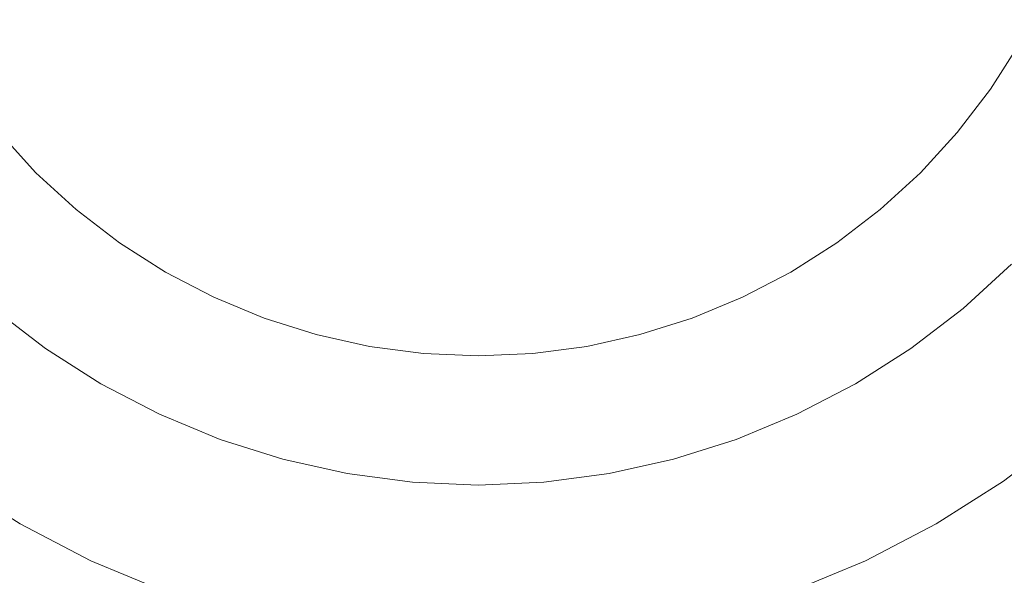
# Model space of a CAD drawing. Header units: millimetres. Extents: x 1865 to 2161, y 1201 to 1385.
# Tile 26 of 40: x 2095.62 to 2110.66, y 1215.97 to 1224.46. Entities that reach past the tile are written whole.
import ezdxf

# ---------------------------------------------------------------- set-up
doc = ezdxf.new("R2010")
doc.units = ezdxf.units.MM
doc.header["$LTSCALE"] = 25.4
doc.layers.add('Lighting-Moving Light', color=7, linetype='Continuous', lineweight=5)

# ---------------------------------------------------------------- blocks, each defined once
blk = doc.blocks.new('Group-1')
at = {"layer": 'Lighting-Moving Light', "color": 7, "linetype": 'Continuous', "lineweight": 5, "transparency": 33554687}
for points in [[(-107.035, -87.035, -16.5), (107.035, -87.035, -16.5), (107.035, 87.035, -16.5), (-107.035, 87.035, -16.5)], [(103.5, -83.5, -108.466), (-103.5, -83.5, -108.466), (-103.5, 83.5, -108.466), (103.5, 83.5, -108.466)]]:
    blk.add_3dface(points, dxfattribs=at)
for points, invisible_edges in [([(77.312, -69.917, -16.465), (76.844, -68.788, -16.465), (76.477, -67.623, -16.465), (90, -64, -16.465)], 12), ([(78.532, -72.03, -16.465), (77.876, -71, -16.465), (77.312, -69.917, -16.465), (90, -64, -16.465)], 12), ([(80.101, -73.899, -16.465), (79.275, -72.999, -16.465), (78.532, -72.03, -16.465), (90, -64, -16.465)], 12), ([(81.97, -75.468, -16.465), (81.001, -74.725, -16.465), (80.101, -73.899, -16.465), (90, -64, -16.465)], 12), ([(81.34, -68.038, 0.035), (81.724, -68.778, 0.035), (82.172, -69.481, 0.035), (90, -64, 0.035)], 12), ([(84.083, -76.688, -16.465), (83, -76.124, -16.465), (81.97, -75.468, -16.465), (90, -64, -16.465)], 12), ([(82.172, -69.481, 0.035), (82.68, -70.142, 0.035), (83.243, -70.757, 0.035), (90, -64, 0.035)], 12), ([(83.243, -70.757, 0.035), (83.858, -71.32, 0.035), (84.519, -71.828, 0.035), (90, -64, 0.035)], 12), ([(86.377, -77.523, -16.465), (85.212, -77.156, -16.465), (84.083, -76.688, -16.465), (90, -64, -16.465)], 12), ([(84.519, -71.828, 0.035), (85.222, -72.276, 0.035), (85.962, -72.66, 0.035), (90, -64, 0.035)], 12), ([(85.962, -72.66, 0.035), (86.732, -72.979, 0.035), (87.527, -73.23, 0.035), (90, -64, 0.035)], 12), ([(88.78, -77.947, -16.465), (87.569, -77.787, -16.465), (86.377, -77.523, -16.465), (90, -64, -16.465)], 12), ([(87.527, -73.23, 0.035), (88.341, -73.411, 0.035), (89.167, -73.519, 0.035), (90, -64, 0.035)], 12), ([(91.22, -77.947, -16.465), (90, -78, -16.465), (88.78, -77.947, -16.465), (90, -64, -16.465)], 12), ([(89.167, -73.519, 0.035), (90, -73.556, 0.035), (90.833, -73.519, 0.035), (90, -64, 0.035)], 12), ([(90.833, -73.519, 0.035), (91.659, -73.411, 0.035), (92.473, -73.23, 0.035), (90, -64, 0.035)], 12), ([(92.473, -73.23, 0.035), (93.268, -72.979, 0.035), (94.038, -72.66, 0.035), (90, -64, 0.035)], 12), ([(94.038, -72.66, 0.035), (94.778, -72.276, 0.035), (95.481, -71.828, 0.035), (90, -64, 0.035)], 12), ([(95.481, -71.828, 0.035), (96.142, -71.32, 0.035), (96.757, -70.757, 0.035), (90, -64, 0.035)], 12), ([(96.757, -70.757, 0.035), (97.32, -70.142, 0.035), (97.828, -69.481, 0.035), (90, -64, 0.035)], 12), ([(97.828, -69.481, 0.035), (98.276, -68.778, 0.035), (98.66, -68.038, 0.035), (90, -64, 0.035)], 12), ([(103.523, -67.623, -16.465), (103.156, -68.788, -16.465), (102.688, -69.917, -16.465), (90, -64, -16.465)], 12), ([(102.688, -69.917, -16.465), (102.124, -71, -16.465), (101.468, -72.03, -16.465), (90, -64, -16.465)], 12), ([(101.468, -72.03, -16.465), (100.725, -72.999, -16.465), (99.899, -73.899, -16.465), (90, -64, -16.465)], 12), ([(99.899, -73.899, -16.465), (98.999, -74.725, -16.465), (98.03, -75.468, -16.465), (90, -64, -16.465)], 12), ([(98.03, -75.468, -16.465), (97, -76.124, -16.465), (95.917, -76.688, -16.465), (90, -64, -16.465)], 12), ([(95.917, -76.688, -16.465), (94.788, -77.156, -16.465), (93.623, -77.523, -16.465), (90, -64, -16.465)], 12), ([(93.623, -77.523, -16.465), (92.431, -77.787, -16.465), (91.22, -77.947, -16.465), (90, -64, -16.465)], 12), ([(98.276, -68.778, 0.035), (97.828, -69.481, 0.035), (97.963, -69.576, 0.028), (98.419, -68.86, 0.028)], 14), ([(98.419, -68.86, 0.028), (97.963, -69.576, 0.028), (98.097, -69.67, 0.007), (98.561, -68.942, 0.007)], 15), ([(97.828, -69.481, 0.035), (97.32, -70.142, 0.035), (97.447, -70.248, 0.028), (97.963, -69.576, 0.028)], 14), ([(97.963, -69.576, 0.028), (97.447, -70.248, 0.028), (97.572, -70.354, 0.007), (98.097, -69.67, 0.007)], 15), ([(98.097, -69.67, 0.007), (97.572, -70.354, 0.007), (97.696, -70.458, -0.027), (98.23, -69.763, -0.027)], 15), ([(98.23, -69.763, -0.027), (97.696, -70.458, -0.027), (97.818, -70.56, -0.074), (98.36, -69.853, -0.074)], 15), ([(98.36, -69.853, -0.074), (97.818, -70.56, -0.074), (97.936, -70.659, -0.134), (98.486, -69.942, -0.134)], 15), ([(98.486, -69.942, -0.134), (97.936, -70.659, -0.134), (98.049, -70.754, -0.206), (98.607, -70.027, -0.206)], 15), ([(83.126, -70.874, 0.028), (82.553, -70.248, 0.028), (82.428, -70.354, 0.007), (83.01, -70.99, 0.007)], 15), ([(83.243, -70.757, 0.035), (82.68, -70.142, 0.035), (82.553, -70.248, 0.028), (83.126, -70.874, 0.028)], 14), ([(97.32, -70.142, 0.035), (96.757, -70.757, 0.035), (96.874, -70.874, 0.028), (97.447, -70.248, 0.028)], 14), ([(97.447, -70.248, 0.028), (96.874, -70.874, 0.028), (96.99, -70.99, 0.007), (97.572, -70.354, 0.007)], 15), ([(83.01, -70.99, 0.007), (82.428, -70.354, 0.007), (82.304, -70.458, -0.027), (82.896, -71.104, -0.027)], 15), ([(97.572, -70.354, 0.007), (96.99, -70.99, 0.007), (97.104, -71.104, -0.027), (97.696, -70.458, -0.027)], 15), ([(97.696, -70.458, -0.027), (97.104, -71.104, -0.027), (97.216, -71.216, -0.074), (97.818, -70.56, -0.074)], 15), ([(97.818, -70.56, -0.074), (97.216, -71.216, -0.074), (97.325, -71.325, -0.134), (97.936, -70.659, -0.134)], 15), ([(97.936, -70.659, -0.134), (97.325, -71.325, -0.134), (97.43, -71.43, -0.206), (98.049, -70.754, -0.206)], 15), ([(83.858, -71.32, 0.035), (83.243, -70.757, 0.035), (83.126, -70.874, 0.028), (83.752, -71.447, 0.028)], 14), ([(96.757, -70.757, 0.035), (96.142, -71.32, 0.035), (96.248, -71.447, 0.028), (96.874, -70.874, 0.028)], 14), ([(98.049, -70.754, -0.206), (97.43, -71.43, -0.206), (97.531, -71.531, -0.291), (98.158, -70.846, -0.291)], 15), ([(98.158, -70.846, -0.291), (97.531, -71.531, -0.291), (97.626, -71.626, -0.387), (98.261, -70.932, -0.387)], 15), ([(83.646, -71.572, 0.007), (83.01, -70.99, 0.007), (82.896, -71.104, -0.027), (83.542, -71.696, -0.027)], 15), ([(83.752, -71.447, 0.028), (83.126, -70.874, 0.028), (83.01, -70.99, 0.007), (83.646, -71.572, 0.007)], 15), ([(96.874, -70.874, 0.028), (96.248, -71.447, 0.028), (96.354, -71.572, 0.007), (96.99, -70.99, 0.007)], 15), ([(96.99, -70.99, 0.007), (96.354, -71.572, 0.007), (96.458, -71.696, -0.027), (97.104, -71.104, -0.027)], 15), ([(98.261, -70.932, -0.387), (97.626, -71.626, -0.387), (97.715, -71.715, -0.494), (98.358, -71.013, -0.494)], 15), ([(98.358, -71.013, -0.494), (97.715, -71.715, -0.494), (97.798, -71.798, -0.611), (98.447, -71.088, -0.611)], 15), ([(83.542, -71.696, -0.027), (82.896, -71.104, -0.027), (82.784, -71.216, -0.074), (83.44, -71.818, -0.074)], 15), ([(97.104, -71.104, -0.027), (96.458, -71.696, -0.027), (96.56, -71.818, -0.074), (97.216, -71.216, -0.074)], 15), ([(98.447, -71.088, -0.611), (97.798, -71.798, -0.611), (97.873, -71.873, -0.737), (98.529, -71.157, -0.737)], 15), ([(98.529, -71.157, -0.737), (97.873, -71.873, -0.737), (97.941, -71.941, -0.872), (98.603, -71.219, -0.872)], 15), ([(83.44, -71.818, -0.074), (82.784, -71.216, -0.074), (82.675, -71.325, -0.134), (83.341, -71.936, -0.134)], 15), ([(97.216, -71.216, -0.074), (96.56, -71.818, -0.074), (96.659, -71.936, -0.134), (97.325, -71.325, -0.134)], 15), ([(98.603, -71.219, -0.872), (97.941, -71.941, -0.872), (98.001, -72.001, -1.014), (98.668, -71.273, -1.014)], 15), ([(98.668, -71.273, -1.014), (98.001, -72.001, -1.014), (98.052, -72.052, -1.162), (98.723, -71.32, -1.162)], 15), ([(83.246, -72.049, -0.206), (82.57, -71.43, -0.206), (82.469, -71.531, -0.291), (83.154, -72.158, -0.291)], 15), ([(83.341, -71.936, -0.134), (82.675, -71.325, -0.134), (82.57, -71.43, -0.206), (83.246, -72.049, -0.206)], 15), ([(84.424, -71.963, 0.028), (83.752, -71.447, 0.028), (83.646, -71.572, 0.007), (84.33, -72.097, 0.007)], 15), ([(84.519, -71.828, 0.035), (83.858, -71.32, 0.035), (83.752, -71.447, 0.028), (84.424, -71.963, 0.028)], 14), ([(96.142, -71.32, 0.035), (95.481, -71.828, 0.035), (95.576, -71.963, 0.028), (96.248, -71.447, 0.028)], 14), ([(96.248, -71.447, 0.028), (95.576, -71.963, 0.028), (95.67, -72.097, 0.007), (96.354, -71.572, 0.007)], 15), ([(97.325, -71.325, -0.134), (96.659, -71.936, -0.134), (96.754, -72.049, -0.206), (97.43, -71.43, -0.206)], 15), ([(97.43, -71.43, -0.206), (96.754, -72.049, -0.206), (96.846, -72.158, -0.291), (97.531, -71.531, -0.291)], 15), ([(83.154, -72.158, -0.291), (82.469, -71.531, -0.291), (82.374, -71.626, -0.387), (83.068, -72.261, -0.387)], 15), ([(84.33, -72.097, 0.007), (83.646, -71.572, 0.007), (83.542, -71.696, -0.027), (84.237, -72.23, -0.027)], 15), ([(96.354, -71.572, 0.007), (95.67, -72.097, 0.007), (95.763, -72.23, -0.027), (96.458, -71.696, -0.027)], 15), ([(97.531, -71.531, -0.291), (96.846, -72.158, -0.291), (96.932, -72.261, -0.387), (97.626, -71.626, -0.387)], 15), ([(83.068, -72.261, -0.387), (82.374, -71.626, -0.387), (82.285, -71.715, -0.494), (82.987, -72.358, -0.494)], 15), ([(84.237, -72.23, -0.027), (83.542, -71.696, -0.027), (83.44, -71.818, -0.074), (84.147, -72.36, -0.074)], 15), ([(96.458, -71.696, -0.027), (95.763, -72.23, -0.027), (95.853, -72.36, -0.074), (96.56, -71.818, -0.074)], 15), ([(97.626, -71.626, -0.387), (96.932, -72.261, -0.387), (97.013, -72.358, -0.494), (97.715, -71.715, -0.494)], 15), ([(97.715, -71.715, -0.494), (97.013, -72.358, -0.494), (97.088, -72.447, -0.611), (97.798, -71.798, -0.611)], 15), ([(84.147, -72.36, -0.074), (83.44, -71.818, -0.074), (83.341, -71.936, -0.134), (84.058, -72.486, -0.134)], 15), ([(85.222, -72.276, 0.035), (84.519, -71.828, 0.035), (84.424, -71.963, 0.028), (85.14, -72.419, 0.028)], 14), ([(95.481, -71.828, 0.035), (94.778, -72.276, 0.035), (94.86, -72.419, 0.028), (95.576, -71.963, 0.028)], 14), ([(96.56, -71.818, -0.074), (95.853, -72.36, -0.074), (95.942, -72.486, -0.134), (96.659, -71.936, -0.134)], 15), ([(97.798, -71.798, -0.611), (97.088, -72.447, -0.611), (97.157, -72.529, -0.737), (97.873, -71.873, -0.737)], 15), ([(97.873, -71.873, -0.737), (97.157, -72.529, -0.737), (97.219, -72.603, -0.872), (97.941, -71.941, -0.872)], 15), ([(83.973, -72.607, -0.206), (83.246, -72.049, -0.206), (83.154, -72.158, -0.291), (83.892, -72.724, -0.291)], 15), ([(84.058, -72.486, -0.134), (83.341, -71.936, -0.134), (83.246, -72.049, -0.206), (83.973, -72.607, -0.206)], 15), ([(85.14, -72.419, 0.028), (84.424, -71.963, 0.028), (84.33, -72.097, 0.007), (85.058, -72.561, 0.007)], 15), ([(95.576, -71.963, 0.028), (94.86, -72.419, 0.028), (94.942, -72.561, 0.007), (95.67, -72.097, 0.007)], 15), ([(96.659, -71.936, -0.134), (95.942, -72.486, -0.134), (96.027, -72.607, -0.206), (96.754, -72.049, -0.206)], 15), ([(96.754, -72.049, -0.206), (96.027, -72.607, -0.206), (96.108, -72.724, -0.291), (96.846, -72.158, -0.291)], 15), ([(97.941, -71.941, -0.872), (97.219, -72.603, -0.872), (97.273, -72.668, -1.014), (98.001, -72.001, -1.014)], 15), ([(98.001, -72.001, -1.014), (97.273, -72.668, -1.014), (97.32, -72.723, -1.162), (98.052, -72.052, -1.162)], 15), ([(98.052, -72.052, -1.162), (97.32, -72.723, -1.162), (97.358, -72.769, -1.316), (98.095, -72.095, -1.316)], 15), ([(83.892, -72.724, -0.291), (83.154, -72.158, -0.291), (83.068, -72.261, -0.387), (83.814, -72.834, -0.387)], 15), ([(85.058, -72.561, 0.007), (84.33, -72.097, 0.007), (84.237, -72.23, -0.027), (84.977, -72.701, -0.027)], 15), ([(95.67, -72.097, 0.007), (94.942, -72.561, 0.007), (95.023, -72.701, -0.027), (95.763, -72.23, -0.027)], 15), ([(96.846, -72.158, -0.291), (96.108, -72.724, -0.291), (96.186, -72.834, -0.387), (96.932, -72.261, -0.387)], 15), ([(98.095, -72.095, -1.316), (97.358, -72.769, -1.316), (97.389, -72.805, -1.475), (98.128, -72.128, -1.475)], 15), ([(98.128, -72.128, -1.475), (97.389, -72.805, -1.475), (97.41, -72.831, -1.637), (98.152, -72.152, -1.637)], 11), ([(98.999, -74.725, -16.465), (99.899, -73.899, -16.465), (98.152, -72.152, -1.637), (97.41, -72.831, -1.637)], 10), ([(83.742, -72.937, -0.494), (82.987, -72.358, -0.494), (82.912, -72.447, -0.611), (83.675, -73.033, -0.611)], 15), ([(83.814, -72.834, -0.387), (83.068, -72.261, -0.387), (82.987, -72.358, -0.494), (83.742, -72.937, -0.494)], 15), ([(84.897, -72.838, -0.074), (84.147, -72.36, -0.074), (84.058, -72.486, -0.134), (84.82, -72.971, -0.134)], 15), ([(84.977, -72.701, -0.027), (84.237, -72.23, -0.027), (84.147, -72.36, -0.074), (84.897, -72.838, -0.074)], 15), ([(85.962, -72.66, 0.035), (85.222, -72.276, 0.035), (85.14, -72.419, 0.028), (85.892, -72.81, 0.028)], 14), ([(94.778, -72.276, 0.035), (94.038, -72.66, 0.035), (94.108, -72.81, 0.028), (94.86, -72.419, 0.028)], 14), ([(95.763, -72.23, -0.027), (95.023, -72.701, -0.027), (95.103, -72.838, -0.074), (95.853, -72.36, -0.074)], 15), ([(95.853, -72.36, -0.074), (95.103, -72.838, -0.074), (95.18, -72.971, -0.134), (95.942, -72.486, -0.134)], 15), ([(96.932, -72.261, -0.387), (96.186, -72.834, -0.387), (96.258, -72.937, -0.494), (97.013, -72.358, -0.494)], 15), ([(97.013, -72.358, -0.494), (96.258, -72.937, -0.494), (96.325, -73.033, -0.611), (97.088, -72.447, -0.611)], 15), ([(83.675, -73.033, -0.611), (82.912, -72.447, -0.611), (82.843, -72.529, -0.737), (83.614, -73.121, -0.737)], 15), ([(84.82, -72.971, -0.134), (84.058, -72.486, -0.134), (83.973, -72.607, -0.206), (84.746, -73.1, -0.206)], 15), ([(85.892, -72.81, 0.028), (85.14, -72.419, 0.028), (85.058, -72.561, 0.007), (85.822, -72.959, 0.007)], 15), ([(94.86, -72.419, 0.028), (94.108, -72.81, 0.028), (94.178, -72.959, 0.007), (94.942, -72.561, 0.007)], 15), ([(95.942, -72.486, -0.134), (95.18, -72.971, -0.134), (95.254, -73.1, -0.206), (96.027, -72.607, -0.206)], 15), ([(97.088, -72.447, -0.611), (96.325, -73.033, -0.611), (96.386, -73.121, -0.737), (97.157, -72.529, -0.737)], 15), ([(83.51, -73.269, -1.014), (82.727, -72.668, -1.014), (82.68, -72.723, -1.162), (83.468, -73.328, -1.162)], 15), ([(83.559, -73.199, -0.872), (82.781, -72.603, -0.872), (82.727, -72.668, -1.014), (83.51, -73.269, -1.014)], 15), ([(83.614, -73.121, -0.737), (82.843, -72.529, -0.737), (82.781, -72.603, -0.872), (83.559, -73.199, -0.872)], 15), ([(84.746, -73.1, -0.206), (83.973, -72.607, -0.206), (83.892, -72.724, -0.291), (84.675, -73.223, -0.291)], 15), ([(85.822, -72.959, 0.007), (85.058, -72.561, 0.007), (84.977, -72.701, -0.027), (85.754, -73.105, -0.027)], 15), ([(86.732, -72.979, 0.035), (85.962, -72.66, 0.035), (85.892, -72.81, 0.028), (86.675, -73.135, 0.028)], 14), ([(94.038, -72.66, 0.035), (93.268, -72.979, 0.035), (93.325, -73.135, 0.028), (94.108, -72.81, 0.028)], 14), ([(94.942, -72.561, 0.007), (94.178, -72.959, 0.007), (94.246, -73.105, -0.027), (95.023, -72.701, -0.027)], 15), ([(96.027, -72.607, -0.206), (95.254, -73.1, -0.206), (95.325, -73.223, -0.291), (96.108, -72.724, -0.291)], 15), ([(97.157, -72.529, -0.737), (96.386, -73.121, -0.737), (96.441, -73.199, -0.872), (97.219, -72.603, -0.872)], 15), ([(97.219, -72.603, -0.872), (96.441, -73.199, -0.872), (96.49, -73.269, -1.014), (97.273, -72.668, -1.014)], 15), ([(97.273, -72.668, -1.014), (96.49, -73.269, -1.014), (96.532, -73.328, -1.162), (97.32, -72.723, -1.162)], 15), ([(83.407, -73.416, -1.475), (82.611, -72.805, -1.475), (82.59, -72.831, -1.637), (83.388, -73.444, -1.637)], 11), ([(83.434, -73.377, -1.316), (82.642, -72.769, -1.316), (82.611, -72.805, -1.475), (83.407, -73.416, -1.475)], 15), ([(83.468, -73.328, -1.162), (82.68, -72.723, -1.162), (82.642, -72.769, -1.316), (83.434, -73.377, -1.316)], 15), ([(84.675, -73.223, -0.291), (83.892, -72.724, -0.291), (83.814, -72.834, -0.387), (84.608, -73.339, -0.387)], 15), ([(85.754, -73.105, -0.027), (84.977, -72.701, -0.027), (84.897, -72.838, -0.074), (85.687, -73.249, -0.074)], 15), ([(86.675, -73.135, 0.028), (85.892, -72.81, 0.028), (85.822, -72.959, 0.007), (86.619, -73.289, 0.007)], 15), ([(94.108, -72.81, 0.028), (93.325, -73.135, 0.028), (93.381, -73.289, 0.007), (94.178, -72.959, 0.007)], 15), ([(95.023, -72.701, -0.027), (94.246, -73.105, -0.027), (94.313, -73.249, -0.074), (95.103, -72.838, -0.074)], 15), ([(96.108, -72.724, -0.291), (95.325, -73.223, -0.291), (95.392, -73.339, -0.387), (96.186, -72.834, -0.387)], 15), ([(97.32, -72.723, -1.162), (96.532, -73.328, -1.162), (96.566, -73.377, -1.316), (97.358, -72.769, -1.316)], 15), ([(97.358, -72.769, -1.316), (96.566, -73.377, -1.316), (96.593, -73.416, -1.475), (97.389, -72.805, -1.475)], 15), ([(97.389, -72.805, -1.475), (96.593, -73.416, -1.475), (96.612, -73.444, -1.637), (97.41, -72.831, -1.637)], 11), ([(81.001, -74.725, -16.465), (81.97, -75.468, -16.465), (83.388, -73.444, -1.637), (82.59, -72.831, -1.637)], 10), ([(84.545, -73.449, -0.494), (83.742, -72.937, -0.494), (83.675, -73.033, -0.611), (84.486, -73.55, -0.611)], 15), ([(84.608, -73.339, -0.387), (83.814, -72.834, -0.387), (83.742, -72.937, -0.494), (84.545, -73.449, -0.494)], 15), ([(85.622, -73.389, -0.134), (84.82, -72.971, -0.134), (84.746, -73.1, -0.206), (85.559, -73.523, -0.206)], 15), ([(85.687, -73.249, -0.074), (84.897, -72.838, -0.074), (84.82, -72.971, -0.134), (85.622, -73.389, -0.134)], 15), ([(86.619, -73.289, 0.007), (85.822, -72.959, 0.007), (85.754, -73.105, -0.027), (86.564, -73.441, -0.027)], 15), ([(94.178, -72.959, 0.007), (93.381, -73.289, 0.007), (93.436, -73.441, -0.027), (94.246, -73.105, -0.027)], 15), ([(95.103, -72.838, -0.074), (94.313, -73.249, -0.074), (94.378, -73.389, -0.134), (95.18, -72.971, -0.134)], 15), ([(95.18, -72.971, -0.134), (94.378, -73.389, -0.134), (94.441, -73.523, -0.206), (95.254, -73.1, -0.206)], 15), ([(96.186, -72.834, -0.387), (95.392, -73.339, -0.387), (95.455, -73.449, -0.494), (96.258, -72.937, -0.494)], 15), ([(96.258, -72.937, -0.494), (95.455, -73.449, -0.494), (95.514, -73.55, -0.611), (96.325, -73.033, -0.611)], 15), ([(98.03, -75.468, -16.465), (98.999, -74.725, -16.465), (97.41, -72.831, -1.637), (96.612, -73.444, -1.637)], 10), ([(84.433, -73.642, -0.737), (83.614, -73.121, -0.737), (83.559, -73.199, -0.872), (84.385, -73.726, -0.872)], 15), ([(84.486, -73.55, -0.611), (83.675, -73.033, -0.611), (83.614, -73.121, -0.737), (84.433, -73.642, -0.737)], 15), ([(85.559, -73.523, -0.206), (84.746, -73.1, -0.206), (84.675, -73.223, -0.291), (85.499, -73.652, -0.291)], 15), ([(86.564, -73.441, -0.027), (85.754, -73.105, -0.027), (85.687, -73.249, -0.074), (86.51, -73.59, -0.074)], 15), ([(87.527, -73.23, 0.035), (86.732, -72.979, 0.035), (86.675, -73.135, 0.028), (87.484, -73.39, 0.028)], 14), ([(93.268, -72.979, 0.035), (92.473, -73.23, 0.035), (92.516, -73.39, 0.028), (93.325, -73.135, 0.028)], 14), ([(94.246, -73.105, -0.027), (93.436, -73.441, -0.027), (93.49, -73.59, -0.074), (94.313, -73.249, -0.074)], 15), ([(95.254, -73.1, -0.206), (94.441, -73.523, -0.206), (94.501, -73.652, -0.291), (95.325, -73.223, -0.291)], 15), ([(96.325, -73.033, -0.611), (95.514, -73.55, -0.611), (95.567, -73.642, -0.737), (96.386, -73.121, -0.737)], 15), ([(96.386, -73.121, -0.737), (95.567, -73.642, -0.737), (95.615, -73.726, -0.872), (96.441, -73.199, -0.872)], 15), ([(84.343, -73.799, -1.014), (83.51, -73.269, -1.014), (83.468, -73.328, -1.162), (84.306, -73.862, -1.162)], 15), ([(84.385, -73.726, -0.872), (83.559, -73.199, -0.872), (83.51, -73.269, -1.014), (84.343, -73.799, -1.014)], 15), ([(85.499, -73.652, -0.291), (84.675, -73.223, -0.291), (84.608, -73.339, -0.387), (85.442, -73.774, -0.387)], 15), ([(86.51, -73.59, -0.074), (85.687, -73.249, -0.074), (85.622, -73.389, -0.134), (86.457, -73.735, -0.134)], 15), ([(87.484, -73.39, 0.028), (86.675, -73.135, 0.028), (86.619, -73.289, 0.007), (87.442, -73.548, 0.007)], 15), ([(88.341, -73.411, 0.035), (87.527, -73.23, 0.035), (87.484, -73.39, 0.028), (88.312, -73.573, 0.028)], 14), ([(92.473, -73.23, 0.035), (91.659, -73.411, 0.035), (91.688, -73.573, 0.028), (92.516, -73.39, 0.028)], 14), ([(93.325, -73.135, 0.028), (92.516, -73.39, 0.028), (92.558, -73.548, 0.007), (93.381, -73.289, 0.007)], 15), ([(94.313, -73.249, -0.074), (93.49, -73.59, -0.074), (93.543, -73.735, -0.134), (94.378, -73.389, -0.134)], 15), ([(95.325, -73.223, -0.291), (94.501, -73.652, -0.291), (94.558, -73.774, -0.387), (95.392, -73.339, -0.387)], 15), ([(96.441, -73.199, -0.872), (95.615, -73.726, -0.872), (95.657, -73.799, -1.014), (96.49, -73.269, -1.014)], 15), ([(96.49, -73.269, -1.014), (95.657, -73.799, -1.014), (95.694, -73.862, -1.162), (96.532, -73.328, -1.162)], 15), ([(84.253, -73.955, -1.475), (83.407, -73.416, -1.475), (83.388, -73.444, -1.637), (84.236, -73.984, -1.637)], 11), ([(84.276, -73.914, -1.316), (83.434, -73.377, -1.316), (83.407, -73.416, -1.475), (84.253, -73.955, -1.475)], 15), ([(84.306, -73.862, -1.162), (83.468, -73.328, -1.162), (83.434, -73.377, -1.316), (84.276, -73.914, -1.316)], 15), ([(85.442, -73.774, -0.387), (84.608, -73.339, -0.387), (84.545, -73.449, -0.494), (85.389, -73.888, -0.494)], 15), ([(86.457, -73.735, -0.134), (85.622, -73.389, -0.134), (85.559, -73.523, -0.206), (86.406, -73.874, -0.206)], 15), ([(87.442, -73.548, 0.007), (86.619, -73.289, 0.007), (86.564, -73.441, -0.027), (87.4, -73.704, -0.027)], 15), ([(88.312, -73.573, 0.028), (87.484, -73.39, 0.028), (87.442, -73.548, 0.007), (88.283, -73.735, 0.007)], 15), ([(89.167, -73.519, 0.035), (88.341, -73.411, 0.035), (88.312, -73.573, 0.028), (89.153, -73.684, 0.028)], 14), ([(91.659, -73.411, 0.035), (90.833, -73.519, 0.035), (90.847, -73.684, 0.028), (91.688, -73.573, 0.028)], 14), ([(92.516, -73.39, 0.028), (91.688, -73.573, 0.028), (91.717, -73.735, 0.007), (92.558, -73.548, 0.007)], 15), ([(93.381, -73.289, 0.007), (92.558, -73.548, 0.007), (92.6, -73.704, -0.027), (93.436, -73.441, -0.027)], 15), ([(94.378, -73.389, -0.134), (93.543, -73.735, -0.134), (93.594, -73.874, -0.206), (94.441, -73.523, -0.206)], 15), ([(95.392, -73.339, -0.387), (94.558, -73.774, -0.387), (94.611, -73.888, -0.494), (95.455, -73.449, -0.494)], 15), ([(96.532, -73.328, -1.162), (95.694, -73.862, -1.162), (95.724, -73.914, -1.316), (96.566, -73.377, -1.316)], 15), ([(96.566, -73.377, -1.316), (95.724, -73.914, -1.316), (95.747, -73.955, -1.475), (96.593, -73.416, -1.475)], 15), ([(96.593, -73.416, -1.475), (95.747, -73.955, -1.475), (95.764, -73.984, -1.637), (96.612, -73.444, -1.637)], 11), ([(81.97, -75.468, -16.465), (83, -76.124, -16.465), (84.236, -73.984, -1.637), (83.388, -73.444, -1.637)], 10), ([(85.34, -73.994, -0.611), (84.486, -73.55, -0.611), (84.433, -73.642, -0.737), (85.294, -74.091, -0.737)], 15), ([(85.389, -73.888, -0.494), (84.545, -73.449, -0.494), (84.486, -73.55, -0.611), (85.34, -73.994, -0.611)], 15), ([(86.406, -73.874, -0.206), (85.559, -73.523, -0.206), (85.499, -73.652, -0.291), (86.358, -74.008, -0.291)], 15), ([(87.4, -73.704, -0.027), (86.564, -73.441, -0.027), (86.51, -73.59, -0.074), (87.359, -73.857, -0.074)], 15), ([(88.283, -73.735, 0.007), (87.442, -73.548, 0.007), (87.4, -73.704, -0.027), (88.255, -73.894, -0.027)], 15), ([(89.153, -73.684, 0.028), (88.312, -73.573, 0.028), (88.283, -73.735, 0.007), (89.138, -73.847, 0.007)], 15), ([(90, -73.556, 0.035), (89.167, -73.519, 0.035), (89.153, -73.684, 0.028), (90, -73.721, 0.028)], 14), ([(90.833, -73.519, 0.035), (90, -73.556, 0.035), (90, -73.721, 0.028), (90.847, -73.684, 0.028)], 14), ([(91.688, -73.573, 0.028), (90.847, -73.684, 0.028), (90.862, -73.847, 0.007), (91.717, -73.735, 0.007)], 15), ([(92.558, -73.548, 0.007), (91.717, -73.735, 0.007), (91.745, -73.894, -0.027), (92.6, -73.704, -0.027)], 15), ([(93.436, -73.441, -0.027), (92.6, -73.704, -0.027), (92.641, -73.857, -0.074), (93.49, -73.59, -0.074)], 15), ([(94.441, -73.523, -0.206), (93.594, -73.874, -0.206), (93.642, -74.008, -0.291), (94.501, -73.652, -0.291)], 15), ([(95.455, -73.449, -0.494), (94.611, -73.888, -0.494), (94.66, -73.994, -0.611), (95.514, -73.55, -0.611)], 15), ([(95.514, -73.55, -0.611), (94.66, -73.994, -0.611), (94.706, -74.091, -0.737), (95.567, -73.642, -0.737)], 15), ([(97, -76.124, -16.465), (98.03, -75.468, -16.465), (96.612, -73.444, -1.637), (95.764, -73.984, -1.637)], 10), ([(85.254, -74.178, -0.872), (84.385, -73.726, -0.872), (84.343, -73.799, -1.014), (85.218, -74.255, -1.014)], 15), ([(85.294, -74.091, -0.737), (84.433, -73.642, -0.737), (84.385, -73.726, -0.872), (85.254, -74.178, -0.872)], 15), ([(86.358, -74.008, -0.291), (85.499, -73.652, -0.291), (85.442, -73.774, -0.387), (86.312, -74.134, -0.387)], 15), ([(87.359, -73.857, -0.074), (86.51, -73.59, -0.074), (86.457, -73.735, -0.134), (87.319, -74.006, -0.134)], 15), ([(88.255, -73.894, -0.027), (87.4, -73.704, -0.027), (87.359, -73.857, -0.074), (88.228, -74.05, -0.074)], 15), ([(90, -73.721, 0.028), (89.153, -73.684, 0.028), (89.138, -73.847, 0.007), (90, -73.885, 0.007)], 15), ([(90.847, -73.684, 0.028), (90, -73.721, 0.028), (90, -73.885, 0.007), (90.862, -73.847, 0.007)], 15), ([(92.6, -73.704, -0.027), (91.745, -73.894, -0.027), (91.772, -74.05, -0.074), (92.641, -73.857, -0.074)], 15), ([(93.49, -73.59, -0.074), (92.641, -73.857, -0.074), (92.681, -74.006, -0.134), (93.543, -73.735, -0.134)], 15), ([(94.501, -73.652, -0.291), (93.642, -74.008, -0.291), (93.688, -74.134, -0.387), (94.558, -73.774, -0.387)], 15), ([(95.567, -73.642, -0.737), (94.706, -74.091, -0.737), (94.746, -74.178, -0.872), (95.615, -73.726, -0.872)], 15), ([(95.615, -73.726, -0.872), (94.746, -74.178, -0.872), (94.782, -74.255, -1.014), (95.657, -73.799, -1.014)], 15), ([(85.187, -74.321, -1.162), (84.306, -73.862, -1.162), (84.276, -73.914, -1.316), (85.162, -74.375, -1.316)], 15), ([(85.218, -74.255, -1.014), (84.343, -73.799, -1.014), (84.306, -73.862, -1.162), (85.187, -74.321, -1.162)], 15), ([(86.312, -74.134, -0.387), (85.442, -73.774, -0.387), (85.389, -73.888, -0.494), (86.268, -74.252, -0.494)], 15), ([(87.28, -74.15, -0.206), (86.406, -73.874, -0.206), (86.358, -74.008, -0.291), (87.244, -74.287, -0.291)], 15), ([(87.319, -74.006, -0.134), (86.457, -73.735, -0.134), (86.406, -73.874, -0.206), (87.28, -74.15, -0.206)], 15), ([(88.228, -74.05, -0.074), (87.359, -73.857, -0.074), (87.319, -74.006, -0.134), (88.201, -74.202, -0.134)], 15), ([(89.138, -73.847, 0.007), (88.283, -73.735, 0.007), (88.255, -73.894, -0.027), (89.124, -74.009, -0.027)], 15), ([(90, -73.885, 0.007), (89.138, -73.847, 0.007), (89.124, -74.009, -0.027), (90, -74.047, -0.027)], 15), ([(90.862, -73.847, 0.007), (90, -73.885, 0.007), (90, -74.047, -0.027), (90.876, -74.009, -0.027)], 15), ([(91.717, -73.735, 0.007), (90.862, -73.847, 0.007), (90.876, -74.009, -0.027), (91.745, -73.894, -0.027)], 15), ([(92.641, -73.857, -0.074), (91.772, -74.05, -0.074), (91.799, -74.202, -0.134), (92.681, -74.006, -0.134)], 15), ([(93.543, -73.735, -0.134), (92.681, -74.006, -0.134), (92.72, -74.15, -0.206), (93.594, -73.874, -0.206)], 15), ([(93.594, -73.874, -0.206), (92.72, -74.15, -0.206), (92.756, -74.287, -0.291), (93.642, -74.008, -0.291)], 15), ([(94.558, -73.774, -0.387), (93.688, -74.134, -0.387), (93.732, -74.252, -0.494), (94.611, -73.888, -0.494)], 15), ([(95.657, -73.799, -1.014), (94.782, -74.255, -1.014), (94.813, -74.321, -1.162), (95.694, -73.862, -1.162)], 15), ([(95.694, -73.862, -1.162), (94.813, -74.321, -1.162), (94.838, -74.375, -1.316), (95.724, -73.914, -1.316)], 15), ([(83, -76.124, -16.465), (84.083, -76.688, -16.465), (85.128, -74.448, -1.637), (84.236, -73.984, -1.637)], 10), ([(85.142, -74.418, -1.475), (84.253, -73.955, -1.475), (84.236, -73.984, -1.637), (85.128, -74.448, -1.637)], 11), ([(85.162, -74.375, -1.316), (84.276, -73.914, -1.316), (84.253, -73.955, -1.475), (85.142, -74.418, -1.475)], 15), ([(86.228, -74.362, -0.611), (85.34, -73.994, -0.611), (85.294, -74.091, -0.737), (86.192, -74.463, -0.737)], 15), ([(86.268, -74.252, -0.494), (85.389, -73.888, -0.494), (85.34, -73.994, -0.611), (86.228, -74.362, -0.611)], 15), ([(87.244, -74.287, -0.291), (86.358, -74.008, -0.291), (86.312, -74.134, -0.387), (87.209, -74.417, -0.387)], 15), ([(88.201, -74.202, -0.134), (87.319, -74.006, -0.134), (87.28, -74.15, -0.206), (88.175, -74.348, -0.206)], 15), ([(89.124, -74.009, -0.027), (88.255, -73.894, -0.027), (88.228, -74.05, -0.074), (89.111, -74.166, -0.074)], 15), ([(90, -74.047, -0.027), (89.124, -74.009, -0.027), (89.111, -74.166, -0.074), (90, -74.205, -0.074)], 15), ([(90.876, -74.009, -0.027), (90, -74.047, -0.027), (90, -74.205, -0.074), (90.889, -74.166, -0.074)], 15), ([(91.745, -73.894, -0.027), (90.876, -74.009, -0.027), (90.889, -74.166, -0.074), (91.772, -74.05, -0.074)], 15), ([(92.681, -74.006, -0.134), (91.799, -74.202, -0.134), (91.825, -74.348, -0.206), (92.72, -74.15, -0.206)], 15), ([(93.642, -74.008, -0.291), (92.756, -74.287, -0.291), (92.791, -74.417, -0.387), (93.688, -74.134, -0.387)], 15), ([(94.611, -73.888, -0.494), (93.732, -74.252, -0.494), (93.772, -74.362, -0.611), (94.66, -73.994, -0.611)], 15), ([(94.66, -73.994, -0.611), (93.772, -74.362, -0.611), (93.808, -74.463, -0.737), (94.706, -74.091, -0.737)], 15), ([(95.724, -73.914, -1.316), (94.838, -74.375, -1.316), (94.858, -74.418, -1.475), (95.747, -73.955, -1.475)], 15), ([(95.747, -73.955, -1.475), (94.858, -74.418, -1.475), (94.872, -74.448, -1.637), (95.764, -73.984, -1.637)], 11), ([(95.917, -76.688, -16.465), (97, -76.124, -16.465), (95.764, -73.984, -1.637), (94.872, -74.448, -1.637)], 10), ([(86.159, -74.553, -0.872), (85.254, -74.178, -0.872), (85.218, -74.255, -1.014), (86.13, -74.632, -1.014)], 15), ([(86.192, -74.463, -0.737), (85.294, -74.091, -0.737), (85.254, -74.178, -0.872), (86.159, -74.553, -0.872)], 15), ([(87.209, -74.417, -0.387), (86.312, -74.134, -0.387), (86.268, -74.252, -0.494), (87.176, -74.539, -0.494)], 15), ([(88.175, -74.348, -0.206), (87.28, -74.15, -0.206), (87.244, -74.287, -0.291), (88.151, -74.488, -0.291)], 15), ([(89.111, -74.166, -0.074), (88.228, -74.05, -0.074), (88.201, -74.202, -0.134), (89.097, -74.32, -0.134)], 15), ([(90, -74.205, -0.074), (89.111, -74.166, -0.074), (89.097, -74.32, -0.134), (90, -74.359, -0.134)], 15), ([(90.889, -74.166, -0.074), (90, -74.205, -0.074), (90, -74.359, -0.134), (90.903, -74.32, -0.134)], 15), ([(91.772, -74.05, -0.074), (90.889, -74.166, -0.074), (90.903, -74.32, -0.134), (91.799, -74.202, -0.134)], 15), ([(92.72, -74.15, -0.206), (91.825, -74.348, -0.206), (91.849, -74.488, -0.291), (92.756, -74.287, -0.291)], 15), ([(93.688, -74.134, -0.387), (92.791, -74.417, -0.387), (92.824, -74.539, -0.494), (93.732, -74.252, -0.494)], 15), ([(94.706, -74.091, -0.737), (93.808, -74.463, -0.737), (93.841, -74.553, -0.872), (94.746, -74.178, -0.872)], 15), ([(94.746, -74.178, -0.872), (93.841, -74.553, -0.872), (93.87, -74.632, -1.014), (94.782, -74.255, -1.014)], 15), ([(86.105, -74.701, -1.162), (85.187, -74.321, -1.162), (85.162, -74.375, -1.316), (86.085, -74.757, -1.316)], 15), ([(86.13, -74.632, -1.014), (85.218, -74.255, -1.014), (85.187, -74.321, -1.162), (86.105, -74.701, -1.162)], 15), ([(87.176, -74.539, -0.494), (86.268, -74.252, -0.494), (86.228, -74.362, -0.611), (87.146, -74.652, -0.611)], 15), ([(88.151, -74.488, -0.291), (87.244, -74.287, -0.291), (87.209, -74.417, -0.387), (88.127, -74.62, -0.387)], 15), ([(89.097, -74.32, -0.134), (88.201, -74.202, -0.134), (88.175, -74.348, -0.206), (89.084, -74.468, -0.206)], 15), ([(90, -74.359, -0.134), (89.097, -74.32, -0.134), (89.084, -74.468, -0.206), (90, -74.508, -0.206)], 15), ([(90.903, -74.32, -0.134), (90, -74.359, -0.134), (90, -74.508, -0.206), (90.916, -74.468, -0.206)], 15), ([(91.799, -74.202, -0.134), (90.903, -74.32, -0.134), (90.916, -74.468, -0.206), (91.825, -74.348, -0.206)], 15), ([(92.756, -74.287, -0.291), (91.849, -74.488, -0.291), (91.873, -74.62, -0.387), (92.791, -74.417, -0.387)], 15), ([(93.732, -74.252, -0.494), (92.824, -74.539, -0.494), (92.854, -74.652, -0.611), (93.772, -74.362, -0.611)], 15), ([(94.782, -74.255, -1.014), (93.87, -74.632, -1.014), (93.895, -74.701, -1.162), (94.813, -74.321, -1.162)], 15), ([(94.813, -74.321, -1.162), (93.895, -74.701, -1.162), (93.915, -74.757, -1.316), (94.838, -74.375, -1.316)], 15), ([(84.083, -76.688, -16.465), (85.212, -77.156, -16.465), (86.057, -74.833, -1.637), (85.128, -74.448, -1.637)], 10), ([(86.069, -74.801, -1.475), (85.142, -74.418, -1.475), (85.128, -74.448, -1.637), (86.057, -74.833, -1.637)], 11), ([(86.085, -74.757, -1.316), (85.162, -74.375, -1.316), (85.142, -74.418, -1.475), (86.069, -74.801, -1.475)], 15), ([(87.118, -74.755, -0.737), (86.192, -74.463, -0.737), (86.159, -74.553, -0.872), (87.093, -74.848, -0.872)], 15), ([(87.146, -74.652, -0.611), (86.228, -74.362, -0.611), (86.192, -74.463, -0.737), (87.118, -74.755, -0.737)], 15), ([(88.127, -74.62, -0.387), (87.209, -74.417, -0.387), (87.176, -74.539, -0.494), (88.105, -74.745, -0.494)], 15), ([(89.084, -74.468, -0.206), (88.175, -74.348, -0.206), (88.151, -74.488, -0.291), (89.072, -74.609, -0.291)], 15), ([(90, -74.508, -0.206), (89.084, -74.468, -0.206), (89.072, -74.609, -0.291), (90, -74.65, -0.291)], 15), ([(90.916, -74.468, -0.206), (90, -74.508, -0.206), (90, -74.65, -0.291), (90.928, -74.609, -0.291)], 15), ([(91.825, -74.348, -0.206), (90.916, -74.468, -0.206), (90.928, -74.609, -0.291), (91.849, -74.488, -0.291)], 15), ([(92.791, -74.417, -0.387), (91.873, -74.62, -0.387), (91.895, -74.745, -0.494), (92.824, -74.539, -0.494)], 15), ([(93.772, -74.362, -0.611), (92.854, -74.652, -0.611), (92.882, -74.755, -0.737), (93.808, -74.463, -0.737)], 15), ([(93.808, -74.463, -0.737), (92.882, -74.755, -0.737), (92.907, -74.848, -0.872), (93.841, -74.553, -0.872)], 15), ([(94.838, -74.375, -1.316), (93.915, -74.757, -1.316), (93.931, -74.801, -1.475), (94.858, -74.418, -1.475)], 15), ([(94.858, -74.418, -1.475), (93.931, -74.801, -1.475), (93.943, -74.833, -1.637), (94.872, -74.448, -1.637)], 11), ([(94.788, -77.156, -16.465), (95.917, -76.688, -16.465), (94.872, -74.448, -1.637), (93.943, -74.833, -1.637)], 10), ([(87.093, -74.848, -0.872), (86.159, -74.553, -0.872), (86.13, -74.632, -1.014), (87.072, -74.929, -1.014)], 15), ([(88.105, -74.745, -0.494), (87.176, -74.539, -0.494), (87.146, -74.652, -0.611), (88.085, -74.86, -0.611)], 15), ([(89.06, -74.743, -0.387), (88.127, -74.62, -0.387), (88.105, -74.745, -0.494), (89.049, -74.869, -0.494)], 15), ([(89.072, -74.609, -0.291), (88.151, -74.488, -0.291), (88.127, -74.62, -0.387), (89.06, -74.743, -0.387)], 15), ([(90, -74.65, -0.291), (89.072, -74.609, -0.291), (89.06, -74.743, -0.387), (90, -74.784, -0.387)], 15), ([(90.928, -74.609, -0.291), (90, -74.65, -0.291), (90, -74.784, -0.387), (90.94, -74.743, -0.387)], 15), ([(91.849, -74.488, -0.291), (90.928, -74.609, -0.291), (90.94, -74.743, -0.387), (91.873, -74.62, -0.387)], 15), ([(91.873, -74.62, -0.387), (90.94, -74.743, -0.387), (90.951, -74.869, -0.494), (91.895, -74.745, -0.494)], 15), ([(92.824, -74.539, -0.494), (91.895, -74.745, -0.494), (91.915, -74.86, -0.611), (92.854, -74.652, -0.611)], 15), ([(93.841, -74.553, -0.872), (92.907, -74.848, -0.872), (92.928, -74.929, -1.014), (93.87, -74.632, -1.014)], 15), ([(87.037, -75.057, -1.316), (86.085, -74.757, -1.316), (86.069, -74.801, -1.475), (87.025, -75.103, -1.475)], 15), ([(87.053, -74.999, -1.162), (86.105, -74.701, -1.162), (86.085, -74.757, -1.316), (87.037, -75.057, -1.316)], 15), ([(87.072, -74.929, -1.014), (86.13, -74.632, -1.014), (86.105, -74.701, -1.162), (87.053, -74.999, -1.162)], 15), ([(88.067, -74.965, -0.737), (87.118, -74.755, -0.737), (87.093, -74.848, -0.872), (88.05, -75.06, -0.872)], 15), ([(88.085, -74.86, -0.611), (87.146, -74.652, -0.611), (87.118, -74.755, -0.737), (88.067, -74.965, -0.737)], 15), ([(89.049, -74.869, -0.494), (88.105, -74.745, -0.494), (88.085, -74.86, -0.611), (89.039, -74.985, -0.611)], 15), ([(90, -74.784, -0.387), (89.06, -74.743, -0.387), (89.049, -74.869, -0.494), (90, -74.91, -0.494)], 15), ([(90.94, -74.743, -0.387), (90, -74.784, -0.387), (90, -74.91, -0.494), (90.951, -74.869, -0.494)], 15), ([(91.895, -74.745, -0.494), (90.951, -74.869, -0.494), (90.961, -74.985, -0.611), (91.915, -74.86, -0.611)], 15), ([(92.854, -74.652, -0.611), (91.915, -74.86, -0.611), (91.933, -74.965, -0.737), (92.882, -74.755, -0.737)], 15), ([(92.882, -74.755, -0.737), (91.933, -74.965, -0.737), (91.95, -75.06, -0.872), (92.907, -74.848, -0.872)], 15), ([(93.87, -74.632, -1.014), (92.928, -74.929, -1.014), (92.947, -74.999, -1.162), (93.895, -74.701, -1.162)], 15), ([(93.895, -74.701, -1.162), (92.947, -74.999, -1.162), (92.963, -75.057, -1.316), (93.915, -74.757, -1.316)], 15), ([(93.915, -74.757, -1.316), (92.963, -75.057, -1.316), (92.975, -75.103, -1.475), (93.931, -74.801, -1.475)], 15), ([(85.212, -77.156, -16.465), (86.377, -77.523, -16.465), (87.016, -75.136, -1.637), (86.057, -74.833, -1.637)], 10), ([(87.025, -75.103, -1.475), (86.069, -74.801, -1.475), (86.057, -74.833, -1.637), (87.016, -75.136, -1.637)], 11), ([(88.035, -75.143, -1.014), (87.072, -74.929, -1.014), (87.053, -74.999, -1.162), (88.023, -75.214, -1.162)], 15), ([(88.05, -75.06, -0.872), (87.093, -74.848, -0.872), (87.072, -74.929, -1.014), (88.035, -75.143, -1.014)], 15), ([(89.039, -74.985, -0.611), (88.085, -74.86, -0.611), (88.067, -74.965, -0.737), (89.03, -75.092, -0.737)], 15), ([(90, -74.91, -0.494), (89.049, -74.869, -0.494), (89.039, -74.985, -0.611), (90, -75.027, -0.611)], 15), ([(90.951, -74.869, -0.494), (90, -74.91, -0.494), (90, -75.027, -0.611), (90.961, -74.985, -0.611)], 15), ([(91.915, -74.86, -0.611), (90.961, -74.985, -0.611), (90.97, -75.092, -0.737), (91.933, -74.965, -0.737)], 15), ([(92.907, -74.848, -0.872), (91.95, -75.06, -0.872), (91.965, -75.143, -1.014), (92.928, -74.929, -1.014)], 15), ([(92.928, -74.929, -1.014), (91.965, -75.143, -1.014), (91.977, -75.214, -1.162), (92.947, -74.999, -1.162)], 15), ([(93.931, -74.801, -1.475), (92.975, -75.103, -1.475), (92.984, -75.136, -1.637), (93.943, -74.833, -1.637)], 11), ([(93.623, -77.523, -16.465), (94.788, -77.156, -16.465), (93.943, -74.833, -1.637), (92.984, -75.136, -1.637)], 10), ([(88.012, -75.274, -1.316), (87.037, -75.057, -1.316), (87.025, -75.103, -1.475), (88.004, -75.32, -1.475)], 15), ([(88.023, -75.214, -1.162), (87.053, -74.999, -1.162), (87.037, -75.057, -1.316), (88.012, -75.274, -1.316)], 15), ([(89.021, -75.187, -0.872), (88.05, -75.06, -0.872), (88.035, -75.143, -1.014), (89.014, -75.272, -1.014)], 15), ([(89.03, -75.092, -0.737), (88.067, -74.965, -0.737), (88.05, -75.06, -0.872), (89.021, -75.187, -0.872)], 15), ([(90, -75.027, -0.611), (89.039, -74.985, -0.611), (89.03, -75.092, -0.737), (90, -75.134, -0.737)], 15), ([(90.961, -74.985, -0.611), (90, -75.027, -0.611), (90, -75.134, -0.737), (90.97, -75.092, -0.737)], 15), ([(91.933, -74.965, -0.737), (90.97, -75.092, -0.737), (90.979, -75.187, -0.872), (91.95, -75.06, -0.872)], 15), ([(91.95, -75.06, -0.872), (90.979, -75.187, -0.872), (90.986, -75.272, -1.014), (91.965, -75.143, -1.014)], 15), ([(92.947, -74.999, -1.162), (91.977, -75.214, -1.162), (91.988, -75.274, -1.316), (92.963, -75.057, -1.316)], 15), ([(92.963, -75.057, -1.316), (91.988, -75.274, -1.316), (91.996, -75.32, -1.475), (92.975, -75.103, -1.475)], 15), ([(86.377, -77.523, -16.465), (87.569, -77.787, -16.465), (87.998, -75.353, -1.637), (87.016, -75.136, -1.637)], 10), ([(88.004, -75.32, -1.475), (87.025, -75.103, -1.475), (87.016, -75.136, -1.637), (87.998, -75.353, -1.637)], 11), ([(89.008, -75.344, -1.162), (88.023, -75.214, -1.162), (88.012, -75.274, -1.316), (89.002, -75.404, -1.316)], 15), ([(89.014, -75.272, -1.014), (88.035, -75.143, -1.014), (88.023, -75.214, -1.162), (89.008, -75.344, -1.162)], 15), ([(90, -75.23, -0.872), (89.021, -75.187, -0.872), (89.014, -75.272, -1.014), (90, -75.315, -1.014)], 15), ([(90, -75.134, -0.737), (89.03, -75.092, -0.737), (89.021, -75.187, -0.872), (90, -75.23, -0.872)], 15), ([(90.97, -75.092, -0.737), (90, -75.134, -0.737), (90, -75.23, -0.872), (90.979, -75.187, -0.872)], 15), ([(90.979, -75.187, -0.872), (90, -75.23, -0.872), (90, -75.315, -1.014), (90.986, -75.272, -1.014)], 15), ([(91.965, -75.143, -1.014), (90.986, -75.272, -1.014), (90.992, -75.344, -1.162), (91.977, -75.214, -1.162)], 15), ([(91.977, -75.214, -1.162), (90.992, -75.344, -1.162), (90.998, -75.404, -1.316), (91.988, -75.274, -1.316)], 15), ([(92.975, -75.103, -1.475), (91.996, -75.32, -1.475), (92.002, -75.353, -1.637), (92.984, -75.136, -1.637)], 11), ([(92.431, -77.787, -16.465), (93.623, -77.523, -16.465), (92.984, -75.136, -1.637), (92.002, -75.353, -1.637)], 10), ([(87.569, -77.787, -16.465), (88.78, -77.947, -16.465), (88.995, -75.485, -1.637), (87.998, -75.353, -1.637)], 10), ([(88.998, -75.451, -1.475), (88.004, -75.32, -1.475), (87.998, -75.353, -1.637), (88.995, -75.485, -1.637)], 11), ([(89.002, -75.404, -1.316), (88.012, -75.274, -1.316), (88.004, -75.32, -1.475), (88.998, -75.451, -1.475)], 15), ([(90, -75.387, -1.162), (89.008, -75.344, -1.162), (89.002, -75.404, -1.316), (90, -75.447, -1.316)], 15), ([(90, -75.315, -1.014), (89.014, -75.272, -1.014), (89.008, -75.344, -1.162), (90, -75.387, -1.162)], 15), ([(90.986, -75.272, -1.014), (90, -75.315, -1.014), (90, -75.387, -1.162), (90.992, -75.344, -1.162)], 15), ([(90.992, -75.344, -1.162), (90, -75.387, -1.162), (90, -75.447, -1.316), (90.998, -75.404, -1.316)], 15), ([(91.988, -75.274, -1.316), (90.998, -75.404, -1.316), (91.002, -75.451, -1.475), (91.996, -75.32, -1.475)], 15), ([(91.996, -75.32, -1.475), (91.002, -75.451, -1.475), (91.005, -75.485, -1.637), (92.002, -75.353, -1.637)], 11), ([(91.22, -77.947, -16.465), (92.431, -77.787, -16.465), (92.002, -75.353, -1.637), (91.005, -75.485, -1.637)], 10), ([(88.78, -77.947, -16.465), (90, -78, -16.465), (90, -75.529, -1.637), (88.995, -75.485, -1.637)], 10), ([(90, -75.495, -1.475), (88.998, -75.451, -1.475), (88.995, -75.485, -1.637), (90, -75.529, -1.637)], 11), ([(90, -75.447, -1.316), (89.002, -75.404, -1.316), (88.998, -75.451, -1.475), (90, -75.495, -1.475)], 15), ([(90.998, -75.404, -1.316), (90, -75.447, -1.316), (90, -75.495, -1.475), (91.002, -75.451, -1.475)], 15), ([(91.002, -75.451, -1.475), (90, -75.495, -1.475), (90, -75.529, -1.637), (91.005, -75.485, -1.637)], 11), ([(90, -78, -16.465), (91.22, -77.947, -16.465), (91.005, -75.485, -1.637), (90, -75.529, -1.637)], 10)]:
    blk.add_3dface(points, dxfattribs=dict(at, invisible_edges=invisible_edges))
at = {"layer": 'Lighting-Moving Light', "color": 0, "flags": 1}
for tag in ['Yoke', '3D_Symbol_Name', 'Weight', 'Weight', 'Wattage', 'Candlepower', 'Body', 'Model_Name', 'Beam_Angle', 'Field_Angle', 'Remarks', 'Beam_Angle_2', 'Field_Angle_2', 'Num_Channels', 'Frame_Size', 'Device_Type', 'FixtureID', 'Frame_Size', 'Base', 'Lens', 'Inst_Type', 'Lamp']:
    blk.add_attdef(tag, (-144.25, -164.904), '', height=0.18, dxfattribs=at)

msp = doc.modelspace()

# ---------------------------------------------------------------- block references
at = {"layer": 'Lighting-Moving Light', "color": 7, "transparency": 33554687}
msp.add_blockref('Group-1', (2012.623, 1292.88), dxfattribs=at)

doc.saveas('drawing.dxf')
